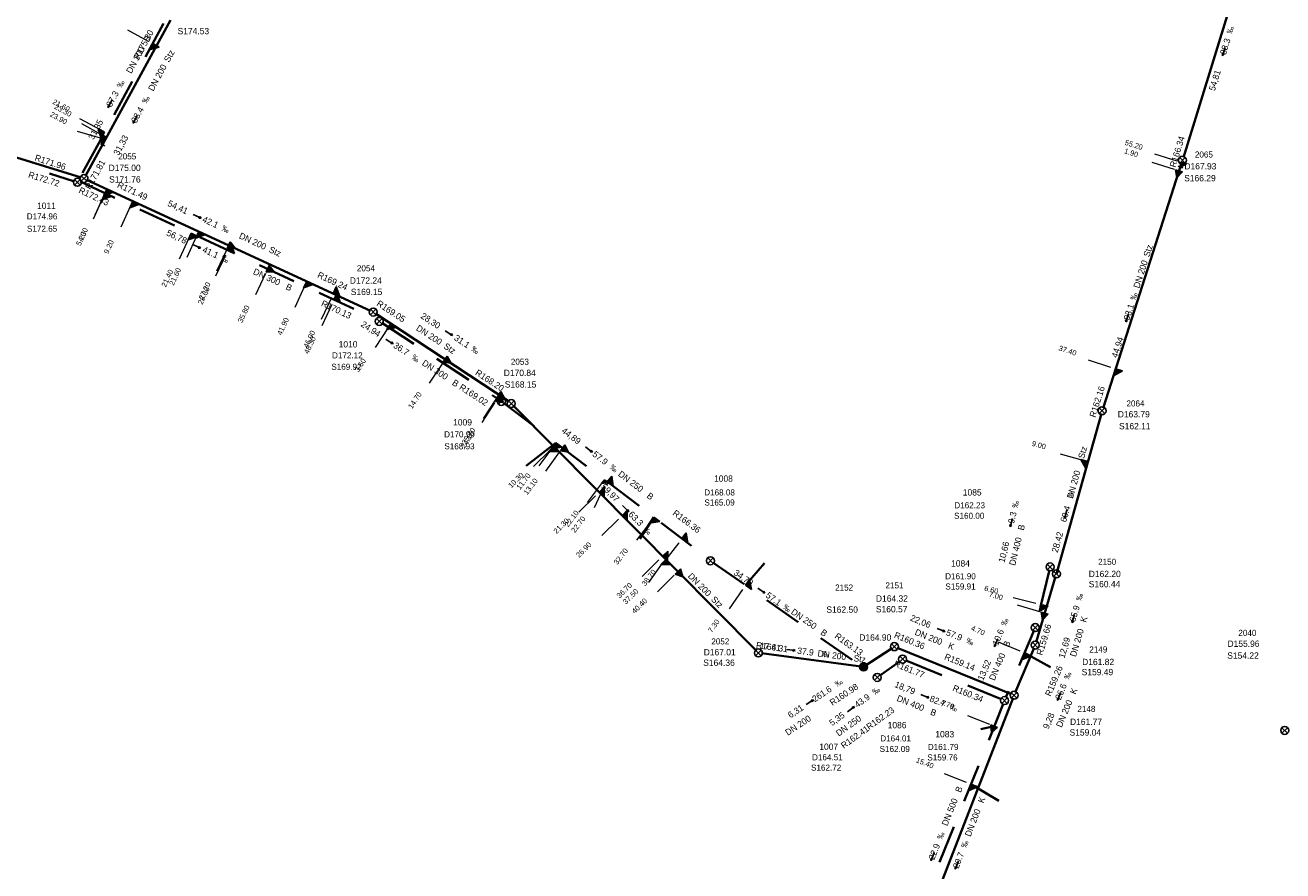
# Model space of a CAD drawing. Header units: millimetres. Extents: x 3490434 to 3491273, y 5754222 to 5754907.
# Tile 7 of 17: x 3490625 to 3490840, y 5754514 to 5754659. Entities that reach past the tile are written whole.
import ezdxf

# ---------------------------------------------------------------- set-up
doc = ezdxf.new("R2010")
doc.units = ezdxf.units.MM
for name, color, linetype in [('Default_kanal_anschluss_l', 7, 'Continuous'), ('Default_kanal_anschluss_s', 7, 'Continuous'), ('Default_kanal_anschluss_t', 7, 'Continuous'), ('Default_kanal_haltungen_l', 7, 'Continuous'), ('Default_kanal_haltungen_s', 7, 'Continuous'), ('Default_kanal_haltungen_t', 7, 'Continuous'), ('Default_kanal_schacht_s', 7, 'Continuous'), ('Default_kanal_schacht_t', 7, 'Continuous')]:
    doc.layers.add(name, color=color, linetype=linetype)
doc.styles.get("Standard").update_dxf_attribs({"font": 'ARIALN.TTF'})

# ---------------------------------------------------------------- blocks, each defined once
blk = doc.blocks.new('Schacht 1001')
at = {"color": 254, "true_color": 0xd3d3d3}
for p, q in [((0.35, 0.35), (-0.35, -0.35)), ((-0.35, 0.35), (0.35, -0.35))]:
    blk.add_line(p, q, dxfattribs=at)
blk.add_circle((0, 0), 0.5, dxfattribs=at)
blk = doc.blocks.new('Schacht 1500')
at = {"true_color": 0xd3d3d3}
h = blk.add_hatch(color=254, dxfattribs=at)
edge = h.paths.add_edge_path()
edge.add_arc((0, 0), 0.5, 0, 360)
at = {"color": 254, "true_color": 0xd3d3d3}
blk.add_circle((0, 0), 0.5, dxfattribs=at)
blk = doc.blocks.new('Fließrichtung Kanalhaltung')
at = {"true_color": 0xd3d3d3}
blk.add_hatch(color=254, dxfattribs=at).paths.add_polyline_path([(0.23, 0.5), (-0.22, 0.5), (0, 0)])
at = {"color": 254, "true_color": 0xd3d3d3}
for p, q in [((0, 0), (-0.22, 0.5)), ((0.23, 0.5), (-0.22, 0.5)), ((0, 2.15), (0, 0.5)), ((0.23, 0.5), (0, 0))]:
    blk.add_line(p, q, dxfattribs=at)
blk = doc.blocks.new('Promille Kanalhaltung')
at = {"color": 254, "true_color": 0xd3d3d3, "insert": (-1.05, 0), "char_height": 1, "attachment_point": 1, "rotation": 90}
blk.add_mtext_dynamic_manual_height_columns('‰', width=1.5118, gutter_width=12.5, heights=[0], dxfattribs=at)
blk = doc.blocks.new('Einlass links')
at = {"true_color": 0xd3d3d3}
blk.add_hatch(color=254, dxfattribs=at).paths.add_polyline_path([(0, 0.62), (0, 0), (-0.62, 0)])
at = {"color": 254, "true_color": 0xd3d3d3}
for p, q in [((-0.62, 0), (0, 0.62)), ((0, 0), (-0.62, 0)), ((0, 0.62), (0, 0))]:
    blk.add_line(p, q, dxfattribs=at)
blk = doc.blocks.new('Einlass rechts')
at = {"true_color": 0xd3d3d3}
blk.add_hatch(color=254, dxfattribs=at).paths.add_polyline_path([(0, 0.62), (0, 0), (0.62, 0)])
at = {"color": 254, "true_color": 0xd3d3d3}
for p, q in [((0, 0.62), (0, 0)), ((0.62, 0), (0, 0.62)), ((0, 0), (0.62, 0))]:
    blk.add_line(p, q, dxfattribs=at)
blk = doc.blocks.new('Einlass oben')
at = {"true_color": 0xd3d3d3}
blk.add_hatch(color=254, dxfattribs=at).paths.add_polyline_path([(0, 0.62), (-0.31, 0), (0.31, 0)])
at = {"color": 254, "true_color": 0xd3d3d3}
for p, q in [((-0.31, 0), (0, 0.62)), ((-0.31, 0), (0.31, 0)), ((0, 0.62), (0.31, 0))]:
    blk.add_line(p, q, dxfattribs=at)
blk = doc.blocks.new('Einlass links verdeckelt')
at = {"true_color": 0xd3d3d3}
blk.add_hatch(color=254, dxfattribs=at).paths.add_polyline_path([(0.62, 0), (0, 0), (0, 0.62)])
at = {"color": 254, "true_color": 0xd3d3d3}
for p, q in [((0.31, 0.62), (-0.31, 0.62)), ((0, 0), (0, 0.62)), ((0, 0.62), (0.62, 0)), ((0.62, 0), (0, 0))]:
    blk.add_line(p, q, dxfattribs=at)
blk = doc.blocks.new('Einlass rechts verdeckelt')
at = {"true_color": 0xd3d3d3}
blk.add_hatch(color=254, dxfattribs=at).paths.add_polyline_path([(-0.62, 0), (0, 0), (0, 0.62)])
at = {"color": 254, "true_color": 0xd3d3d3}
for p, q in [((0, 0.62), (-0.62, 0)), ((-0.62, 0), (0, 0)), ((-0.31, 0.62), (0.31, 0.62)), ((0, 0), (0, 0.62))]:
    blk.add_line(p, q, dxfattribs=at)

msp = doc.modelspace()

# ---------------------------------------------------------------- linework, layer by layer
at = {"layer": 'Default_kanal_anschluss_l', "color": 152, "lineweight": 13, "true_color": 0x006eb4}
for points in [[(3490642.75, 5754657.99), (3490646.26, 5754656.08)], [(3490634.54, 5754642.87), (3490638.05, 5754640.96)], [(3490638.55, 5754629.27), (3490636.86, 5754625.64)], [(3490653.24, 5754622.43), (3490651.55, 5754618.8)], [(3490659.49, 5754619.51), (3490657.8, 5754615.89)], [(3490666.29, 5754616.35), (3490664.6, 5754612.72)], [(3490677.62, 5754611.07), (3490675.93, 5754607.44)], [(3490705.45, 5754594.26), (3490703.26, 5754590.91)], [(3490715.4, 5754586.72), (3490712.98, 5754583.53)], [(3490716.51, 5754585.87), (3490714.17, 5754582.63)], [(3490723.68, 5754580.43), (3490721.26, 5754577.25)], [(3490724.16, 5754580.07), (3490722.46, 5754576.34)], [(3490732.12, 5754574.02), (3490729.71, 5754570.84)], [(3490736.9, 5754570.39), (3490734.48, 5754567.21)], [(3490747.79, 5754562.37), (3490745.5, 5754559.1)], [(3490794.02, 5754561), (3490797.9, 5754560.05)], [(3490791.47, 5754553.45), (3490795.16, 5754551.9)], [(3490786.26, 5754540.88), (3490789.97, 5754539.39)], [(3490782.27, 5754530.95), (3490785.99, 5754529.46)]]:
    msp.add_lwpolyline(points, dxfattribs=at)
at = {"layer": 'Default_kanal_anschluss_l', "color": 13, "lineweight": 13, "true_color": 0xbe6e6e}
for points in [[(3490634.87, 5754642), (3490638.38, 5754640.08)], [(3490634.15, 5754640.68), (3490638.09, 5754639.55)], [(3490817.72, 5754635.4), (3490821.52, 5754634.18)], [(3490818.17, 5754636.79), (3490821.99, 5754635.62)], [(3490638.83, 5754629.98), (3490637.16, 5754626.35)], [(3490643.28, 5754627.92), (3490641.61, 5754624.29)], [(3490654.54, 5754622.73), (3490652.87, 5754619.1)], [(3490659.63, 5754620.38), (3490657.95, 5754616.75)], [(3490672.97, 5754614.22), (3490671.3, 5754610.59)], [(3490677.51, 5754612.13), (3490675.84, 5754608.49)], [(3490687.22, 5754607.06), (3490685.03, 5754603.72)], [(3490696.5, 5754600.96), (3490694.3, 5754597.62)], [(3490806.87, 5754601.6), (3490810.68, 5754600.38)], [(3490705.69, 5754594.92), (3490703.49, 5754591.58)], [(3490714.92, 5754586.2), (3490712.08, 5754583.39)], [(3490802.08, 5754585.58), (3490805.93, 5754584.49)], [(3490722.66, 5754578.39), (3490719.82, 5754575.58)], [(3490726.6, 5754574.42), (3490723.76, 5754571.6)], [(3490733.5, 5754567.46), (3490730.66, 5754564.64)], [(3490734.07, 5754566.89), (3490731.72, 5754563.57)], [(3490736.11, 5754564.83), (3490733.27, 5754562.01)], [(3490794.72, 5754559.76), (3490798.56, 5754558.62)]]:
    msp.add_lwpolyline(points, dxfattribs=at)
at = {"layer": 'Default_kanal_anschluss_l', "color": 152, "lineweight": 40, "true_color": 0x006eb4}
for points in [[(3490715.94, 5754587.44), (3490710.84, 5754583.53)], [(3490732.67, 5754574.74), (3490730.25, 5754571.05)], [(3490748.31, 5754563.11), (3490751.58, 5754566.92)], [(3490795.99, 5754551.55), (3490800.4, 5754549.15)], [(3490790.81, 5754539.05), (3490788.54, 5754538.51)], [(3490786.82, 5754529.13), (3490791.61, 5754526.29)]]:
    msp.add_lwpolyline(points, dxfattribs=at)
at = {"layer": 'Default_kanal_haltungen_l', "color": 13, "lineweight": 40, "true_color": 0xbe6e6e}
for points in [[(3490838.95, 5754687.63), (3490823.11, 5754636.19)], [(3490650.11, 5754659.64), (3490635.55, 5754633.04)], [(3490596.44, 5754644.64), (3490634.83, 5754632.75)], [(3490822.81, 5754635.24), (3490809.39, 5754593.39)], [(3490635.76, 5754632.39), (3490684.26, 5754610)], [(3490685.13, 5754609.52), (3490707.95, 5754594.51)], [(3490708.65, 5754593.8), (3490750.17, 5754551.92)], [(3490809.1, 5754592.43), (3490801.42, 5754565.07)], [(3490801.27, 5754564.59), (3490797.94, 5754553.38)], [(3490751.02, 5754551.5), (3490768.48, 5754549.16)], [(3490768.48, 5754549.16), (3490773.34, 5754552.36)], [(3490774.22, 5754552.45), (3490793.74, 5754544.52)], [(3490797.6, 5754552.44), (3490794.4, 5754544.79)], [(3490794.02, 5754543.87), (3490778.12, 5754502.86)]]:
    msp.add_lwpolyline(points, dxfattribs=at)
at = {"layer": 'Default_kanal_haltungen_l', "color": 152, "lineweight": 40, "true_color": 0x006eb4}
for points in [[(3490648.91, 5754659.08), (3490645.81, 5754653.36)], [(3490643.54, 5754649.18), (3490640.44, 5754643.47)], [(3490638.17, 5754639.29), (3490635.06, 5754633.58)], [(3490629.41, 5754633.46), (3490633.71, 5754632.11)], [(3490634.67, 5754632.07), (3490640.56, 5754629.32)], [(3490644.87, 5754627.32), (3490650.77, 5754624.57)], [(3490655.07, 5754622.56), (3490660.97, 5754619.82)], [(3490665.28, 5754617.81), (3490671.18, 5754615.06)], [(3490675.48, 5754613.06), (3490681.38, 5754610.31)], [(3490686.18, 5754607.92), (3490691.63, 5754604.37)], [(3490695.61, 5754601.77), (3490701.05, 5754598.21)], [(3490705.03, 5754595.61), (3490706.23, 5754594.82)], [(3490707.02, 5754594.21), (3490712.2, 5754590.28)], [(3490715.99, 5754587.4), (3490721.17, 5754583.47)], [(3490724.95, 5754580.6), (3490730.13, 5754576.66)], [(3490733.92, 5754573.79), (3490739.1, 5754569.86)], [(3490742.73, 5754567.01), (3490748.07, 5754563.28)], [(3490800.23, 5754565.76), (3490798.68, 5754559.44)], [(3490751.96, 5754560.56), (3490757.29, 5754556.83)], [(3490761.18, 5754554.1), (3490766.51, 5754550.37)], [(3490797.62, 5754555.42), (3490795.09, 5754549.43)], [(3490771.22, 5754547.66), (3490774.54, 5754550.06)], [(3490775.85, 5754550.21), (3490781.87, 5754547.76)], [(3490770.41, 5754547.65), (3490770.42, 5754547.64)], [(3490786.28, 5754545.97), (3490791.87, 5754543.7)], [(3490793.25, 5754545.05), (3490792.85, 5754544.11)], [(3490792.28, 5754542.72), (3490789.86, 5754536.68)], [(3490788.09, 5754532.27), (3490785.66, 5754526.24)], [(3490783.89, 5754521.83), (3490781.47, 5754515.79)]]:
    msp.add_lwpolyline(points, dxfattribs=at)

# ---------------------------------------------------------------- block references
at = {"layer": 'Default_kanal_anschluss_s'}
for name, p, xscale, yscale, rotation in [('Einlass links', (3490647.05, 5754655.65), 2.004983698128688, 2.004983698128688, 151.5), ('Einlass rechts', (3490638.84, 5754640.53), 2.004983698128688, 2.004983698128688, 151.5), ('Einlass rechts', (3490639.17, 5754639.64), 2.004983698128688, 2.004983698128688, 151.3), ('Einlass links verdeckelt', (3490638.88, 5754639.12), 1.336655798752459, 1.336655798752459, 151.3), ('Einlass rechts verdeckelt', (3490822.85, 5754635.35), 1.336655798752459, 1.336655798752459, 162.89), ('Einlass oben', (3490822.38, 5754633.91), 2.004983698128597, 2.004983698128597, 162.22), ('Einlass rechts', (3490639.21, 5754630.8), 2.004983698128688, 2.004983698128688, 245.2199999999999), ('Einlass rechts', (3490638.93, 5754630.08), 2.004983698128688, 2.004983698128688, 245.02), ('Einlass rechts', (3490643.66, 5754628.74), 2.004983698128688, 2.004983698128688, 245.2199999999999), ('Einlass rechts', (3490653.62, 5754623.24), 2.004983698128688, 2.004983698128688, 245.02), ('Einlass rechts', (3490654.92, 5754623.55), 2.004983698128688, 2.004983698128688, 245.2199999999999), ('Einlass oben', (3490660, 5754621.2), 2.004983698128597, 2.004983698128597, 245.2199999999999), ('Einlass links', (3490659.87, 5754620.33), 2.004983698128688, 2.004983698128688, 245.02), ('Einlass oben', (3490666.67, 5754617.16), 2.004983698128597, 2.004983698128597, 245.02), ('Einlass rechts', (3490673.35, 5754615.04), 2.004983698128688, 2.004983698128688, 245.2199999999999), ('Einlass links', (3490677.89, 5754612.94), 2.004983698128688, 2.004983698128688, 245.2199999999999), ('Einlass links', (3490678, 5754611.88), 2.004983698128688, 2.004983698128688, 245.02), ('Einlass rechts', (3490687.72, 5754607.82), 2.004983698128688, 2.004983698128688, 236.67), ('Einlass oben', (3490696.99, 5754601.72), 2.004983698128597, 2.004983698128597, 236.67), ('Einlass links', (3490811.54, 5754600.1), 2.004983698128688, 2.004983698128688, 162.22), ('Einlass oben', (3490705.94, 5754595.02), 2.004983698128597, 2.004983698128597, 236.84), ('Einlass oben', (3490706.18, 5754595.67), 2.004983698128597, 2.004983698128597, 236.67), ('Einlass rechts', (3490715.56, 5754586.84), 2.004983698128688, 2.004983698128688, 224.75), ('Einlass rechts', (3490715.94, 5754587.44), 2.004983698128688, 2.004983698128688, 232.79), ('Einlass oben', (3490717.06, 5754586.59), 2.004983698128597, 2.004983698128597, 232.79), ('Einlass rechts', (3490806.8, 5754584.25), 2.004983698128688, 2.004983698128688, 164.32), ('Einlass links verdeckelt', (3490724.23, 5754581.15), 1.336655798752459, 1.336655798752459, 232.79), ('Einlass links', (3490724.7, 5754580.79), 2.004983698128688, 2.004983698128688, 232.79), ('Einlass links', (3490723.3, 5754579.03), 2.004983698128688, 2.004983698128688, 224.75), ('Einlass links', (3490727.24, 5754575.05), 2.004983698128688, 2.004983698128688, 224.75), ('Einlass rechts', (3490732.67, 5754574.74), 2.004983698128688, 2.004983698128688, 232.79), ('Einlass links', (3490737.45, 5754571.11), 2.004983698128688, 2.004983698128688, 232.79), ('Einlass links', (3490734.14, 5754568.09), 2.004983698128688, 2.004983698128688, 224.75), ('Einlass rechts', (3490734.71, 5754567.52), 2.004983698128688, 2.004983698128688, 224.75), ('Einlass oben', (3490736.75, 5754565.46), 2.004983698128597, 2.004983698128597, 224.75), ('Einlass links', (3490748.31, 5754563.11), 2.004983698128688, 2.004983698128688, 235.02), ('Einlass links', (3490798.78, 5754559.83), 2.004983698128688, 2.004983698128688, 166.25), ('Einlass oben', (3490799.42, 5754558.36), 2.004983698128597, 2.004983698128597, 163.44), ('Einlass links', (3490795.99, 5754551.55), 2.004983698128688, 2.004983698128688, 157.16), ('Einlass oben', (3490790.81, 5754539.05), 2.004983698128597, 2.004983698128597, 158.12), ('Einlass links', (3490786.82, 5754529.13), 2.004983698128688, 2.004983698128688, 158.12)]:
    msp.add_blockref(name, p, dxfattribs=dict(at, xscale=xscale, yscale=yscale, rotation=rotation))
at = {"layer": 'Default_kanal_haltungen_s'}
for name, p, xscale, yscale, rotation in [('Promille Kanalhaltung', (3490831.46, 5754657.2), 0.9867103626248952, 0.9867103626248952, 342.89), ('Fließrichtung Kanalhaltung', (3490829.82, 5754653.55), 0.6938176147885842, 0.6938176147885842, 342.91), ('Promille Kanalhaltung', (3490641.75, 5754647.97), 0.9867103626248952, 0.9867103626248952, 331.36), ('Fließrichtung Kanalhaltung', (3490639.41, 5754644.72), 0.6938176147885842, 0.6938176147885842, 331.37), ('Promille Kanalhaltung', (3490646.05, 5754645.28), 0.9867103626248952, 0.9867103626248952, 331.29), ('Fließrichtung Kanalhaltung', (3490643.7, 5754642.04), 0.6938176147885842, 0.6938176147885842, 331.28), ('Fließrichtung Kanalhaltung', (3490655.32, 5754625.83), 0.6938176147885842, 0.6938176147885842, 65.27), ('Promille Kanalhaltung', (3490658.71, 5754623.71), 0.9867103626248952, 0.9867103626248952, 245.27), ('Fließrichtung Kanalhaltung', (3490655.22, 5754620.72), 0.6938176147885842, 0.6938176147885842, 65.12000000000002), ('Promille Kanalhaltung', (3490658.61, 5754618.6), 0.9867103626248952, 0.9867103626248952, 245.1), ('Promille Kanalhaltung', (3490814.98, 5754611.72), 0.9867103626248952, 0.9867103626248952, 342.22), ('Fließrichtung Kanalhaltung', (3490813.29, 5754608.09), 0.6938176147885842, 0.6938176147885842, 342.21), ('Fließrichtung Kanalhaltung', (3490688.1, 5754604.36), 0.6938176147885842, 0.6938176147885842, 56.83), ('Fließrichtung Kanalhaltung', (3490698.28, 5754605.78), 0.6938176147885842, 0.6938176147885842, 56.65), ('Promille Kanalhaltung', (3490701.32, 5754603.18), 0.9867103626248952, 0.9867103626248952, 236.65), ('Promille Kanalhaltung', (3490691.15, 5754601.77), 0.9867103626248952, 0.9867103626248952, 236.84), ('Fließrichtung Kanalhaltung', (3490722.15, 5754585.84), 0.6938176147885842, 0.6938176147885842, 52.75), ('Promille Kanalhaltung', (3490725.01, 5754583.04), 0.9867103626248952, 0.9867103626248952, 232.76), ('Promille Kanalhaltung', (3490804.24, 5754577.92), 0.9867103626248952, 0.9867103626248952, 344.32), ('Promille Kanalhaltung', (3490794.81, 5754576.22), 0.9867103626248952, 0.9867103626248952, 346.25), ('Fließrichtung Kanalhaltung', (3490728.37, 5754575.68), 0.6938176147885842, 0.6938176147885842, 44.76), ('Fließrichtung Kanalhaltung', (3490802.81, 5754574.53), 0.6938176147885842, 0.6938176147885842, 344.32), ('Promille Kanalhaltung', (3490730.81, 5754572.51), 0.9867103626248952, 0.9867103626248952, 224.75), ('Fließrichtung Kanalhaltung', (3490793.54, 5754573.09), 0.6938176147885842, 0.6938176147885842, 346.23), ('Fließrichtung Kanalhaltung', (3490751.64, 5754561.79), 0.6938176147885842, 0.6938176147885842, 55.02), ('Promille Kanalhaltung', (3490754.61, 5754559.1), 0.9867103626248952, 0.9867103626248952, 235.01), ('Promille Kanalhaltung', (3490805.7, 5754560.36), 0.9867103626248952, 0.9867103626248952, 343.45), ('Promille Kanalhaltung', (3490792.84, 5754556.08), 0.9867103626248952, 0.9867103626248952, 337.1600000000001), ('Fließrichtung Kanalhaltung', (3490804.09, 5754556.69), 0.6938176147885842, 0.6938176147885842, 343.44), ('Fließrichtung Kanalhaltung', (3490782.42, 5754555.2), 0.6938176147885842, 0.6938176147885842, 67.91000000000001), ('Promille Kanalhaltung', (3490785.92, 5754553.24), 0.9867103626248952, 0.9867103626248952, 247.9), ('Fließrichtung Kanalhaltung', (3490790.83, 5754552.61), 0.6938176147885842, 0.6938176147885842, 337.17), ('Fließrichtung Kanalhaltung', (3490756.79, 5754551.96), 0.6938176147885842, 0.6938176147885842, 82.37), ('Promille Kanalhaltung', (3490761.28, 5754550.88), 0.9867103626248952, 0.9867103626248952, 262.37), ('Promille Kanalhaltung', (3490764.02, 5754545.66), 0.9867103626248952, 0.9867103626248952, 303.41), ('Promille Kanalhaltung', (3490803.6, 5754546.91), 0.9867103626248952, 0.9867103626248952, 337.2300000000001), ('Promille Kanalhaltung', (3490770.43, 5754544.31), 0.9867103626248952, 0.9867103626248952, 305.8), ('Fließrichtung Kanalhaltung', (3490801.61, 5754543.45), 0.6938176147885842, 0.6938176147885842, 337.24), ('Fließrichtung Kanalhaltung', (3490759.91, 5754543.55), 0.6938176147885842, 0.6938176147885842, 123.42), ('Fließrichtung Kanalhaltung', (3490779.65, 5754543.88), 0.6938176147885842, 0.6938176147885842, 67.86), ('Promille Kanalhaltung', (3490783.13, 5754541.93), 0.9867103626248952, 0.9867103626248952, 247.88), ('Fließrichtung Kanalhaltung', (3490766.92, 5754542.39), 0.6938176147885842, 0.6938176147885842, 125.79), ('Promille Kanalhaltung', (3490781.94, 5754519.59), 0.9867103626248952, 0.9867103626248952, 338.11), ('Promille Kanalhaltung', (3490786.05, 5754518.15), 0.9867103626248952, 0.9867103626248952, 338.81), ('Fließrichtung Kanalhaltung', (3490780, 5754516.09), 0.6938176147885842, 0.6938176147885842, 338.1200000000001), ('Fließrichtung Kanalhaltung', (3490784.15, 5754514.63), 0.6938176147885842, 0.6938176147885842, 338.8)]:
    msp.add_blockref(name, p, dxfattribs=dict(at, xscale=xscale, yscale=yscale, rotation=rotation))
at = {"layer": 'Default_kanal_schacht_s', "xscale": 1.367398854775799, "yscale": 1.367398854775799}
for name, p in [('Schacht 1001', (3490822.96, 5754635.71)), ('Schacht 1001', (3490635.31, 5754632.6)), ('Schacht 1001', (3490634.19, 5754631.96)), ('Schacht 1001', (3490684.71, 5754609.79)), ('Schacht 1001', (3490685.76, 5754608.2)), ('Schacht 1001', (3490706.62, 5754594.51)), ('Schacht 1001', (3490708.3, 5754594.15)), ('Schacht 1001', (3490809.23, 5754592.92)), ('Schacht 1001', (3490742.33, 5754567.3)), ('Schacht 1001', (3490800.35, 5754566.25)), ('Schacht 1001', (3490801.42, 5754565.07)), ('Schacht 1001', (3490797.81, 5754555.88)), ('Schacht 1001', (3490797.8, 5754552.9)), ('Schacht 1001', (3490750.52, 5754551.56)), ('Schacht 1001', (3490773.75, 5754552.63)), ('Schacht 1500', (3490768.48, 5754549.16)), ('Schacht 1001', (3490775.15, 5754550.5)), ('Schacht 1001', (3490770.81, 5754547.37)), ('Schacht 1001', (3490794.2, 5754544.33)), ('Schacht 1001', (3490792.56, 5754543.42)), ('Schacht 1001', (3490840.43, 5754538.31))]:
    msp.add_blockref(name, p, dxfattribs=at)

# ---------------------------------------------------------------- texts
at = {"layer": 'Default_kanal_anschluss_l', "color": 9, "true_color": 0xc0c0c0, "style": ''}
for s, height, rotation, p in [('R175.30', 1.081, 61.49, (3490644.65, 5754652.79)), ('B', 1.08, 61.36, (3490646.34, 5754655.81)), ('88.3', 1.081, 72.89, (3490830.37, 5754653.65)), ('DN 300', 1.081, 61.35, (3490643.39, 5754650.42)), ('Stz', 1.081, 61.28, (3490649.84, 5754652.35)), ('DN 200', 1.081, 61.28, (3490647.14, 5754647.42)), ('54,81', 1.081, 72.89, (3490828.47, 5754647.48)), ('87.3', 1.081, 61.36, (3490639.97, 5754644.7)), ('88.4', 1.081, 61.29, (3490644.24, 5754641.98)), ('31,35', 1.081, 61.36, (3490636.92, 5754639.13)), ('31,33', 1.081, 61.28, (3490641.21, 5754636.45)), ('R166.34', 1.081, 72.89, (3490821.77, 5754634.4)), ('R171.96', 1.081, 342.18, (3490626.8, 5754635.69)), ('R171.81', 1.081, 61.18, (3490636.39, 5754630.62)), ('R172.72', 1.081, 342.78, (3490625.7, 5754632.8)), ('R172.43', 1.081, 335.1, (3490634.3, 5754630.2)), ('R171.49', 1.081, 335.28, (3490640.88, 5754631.13)), ('54,41', 1.081, 335.26, (3490649.48, 5754627.97)), ('42.1', 1.081, 335.27, (3490655.41, 5754625.24)), ('56,78', 1.081, 335.09, (3490649.28, 5754622.93)), ('DN 200', 1.081, 335.27, (3490661.69, 5754622.43)), ('41.1', 1.081, 335.1, (3490655.43, 5754620.08)), ('Stz', 1.081, 335.27, (3490666.79, 5754620.08)), ('Stz', 1.081, 72.22, (3490817.28, 5754619.11)), ('DN 200', 1.081, 72.21, (3490815.57, 5754613.77)), ('DN 300', 1.081, 335.09, (3490664.09, 5754616.32)), ('R169.24', 1.081, 335.18, (3490675.07, 5754615.74)), ('B', 1.08, 335.1, (3490669.66, 5754613.73)), ('R170.13', 1.081, 335.02, (3490675.72, 5754610.88)), ('R169.05', 1.081, 326.63, (3490685.19, 5754610.97)), ('28,30', 1.081, 326.65, (3490692.72, 5754608.84)), ('93.1', 1.081, 72.22, (3490813.88, 5754608.3)), ('24,94', 1.081, 326.83, (3490682.5, 5754607.43)), ('DN 200', 1.081, 326.66, (3490691.93, 5754606.77)), ('31.1', 1.081, 326.65, (3490698.42, 5754605.09)), ('44,94', 1.081, 72.23, (3490811.82, 5754601.88)), ('36.7', 1.081, 326.84, (3490688.04, 5754603.81)), ('Stz', 1.081, 326.66, (3490696.62, 5754603.69)), ('DN 300', 1.081, 326.84, (3490692.94, 5754600.81)), ('R168.20', 1.081, 326.63, (3490702.04, 5754599.17)), ('B', 1.08, 326.83, (3490698.08, 5754597.45)), ('R169.02', 1.081, 326.83, (3490699.3, 5754596.67)), ('R162.16', 1.081, 72.22, (3490808.06, 5754591.7)), ('44,89', 1.081, 322.77, (3490716.78, 5754589.3)), ('57.9', 1.081, 322.76, (3490722.05, 5754585.29)), ('Stz', 1.081, 74.32, (3490806.14, 5754584.66)), ('DN 250', 1.081, 322.77, (3490726.44, 5754581.9)), ('DN 200', 1.081, 74.32, (3490804.22, 5754577.83)), ('59,97', 1.081, 314.75, (3490723.56, 5754579.82)), ('B', 1.08, 322.77, (3490731.33, 5754578.18)), ('63.3', 1.081, 314.75, (3490728.22, 5754575.12)), ('R166.36', 1.081, 323.21, (3490735.76, 5754575.22)), ('9.3', 1.081, 76.25, (3490794.17, 5754573.58)), ('60.4', 1.081, 74.32, (3490803.09, 5754573.81)), ('B', 1.08, 76.26, (3490795.84, 5754572.41)), ('10,66', 1.081, 76.26, (3490792.54, 5754566.91)), ('DN 400', 1.081, 76.25, (3490794.37, 5754566.4)), ('28.42', 1.081, 74.32, (3490801.63, 5754568.6)), ('DN 200', 1.081, 314.75, (3490738.38, 5754564.59)), ('34,79', 1.081, 325, (3490746.18, 5754565.01)), ('57.1', 1.081, 325.01, (3490751.66, 5754561.16)), ('Stz', 1.081, 314.75, (3490742.34, 5754560.6)), ('DN 250', 1.081, 325, (3490755.98, 5754558.34)), ('22,06', 1.081, 337.9, (3490776.34, 5754557.13)), ('65.9', 1.081, 73.45, (3490804.64, 5754556.79)), ('K', 1.08, 73.45, (3490806.49, 5754556.69)), ('B', 1.08, 324.98, (3490761.02, 5754554.82)), ('DN 200', 1.081, 337.91, (3490777.13, 5754554.7)), ('57.9', 1.081, 337.9, (3490782.47, 5754554.64)), ('10.6', 1.081, 67.16, (3490791.42, 5754552.72)), ('R159.66', 1.081, 73.45, (3490799.03, 5754551.07)), ('DN 200', 1.081, 73.44, (3490804.74, 5754550.81)), ('R164.31', 1.081, 352.37, (3490750.06, 5754552.38)), ('R163.13', 1.081, 324.4, (3490763.43, 5754554.19)), ('R160.36', 1.081, 337.97, (3490773.6, 5754554.19)), ('B', 1.08, 67.12, (3490793.25, 5754552.44)), ('12,69', 1.081, 73.44, (3490802.79, 5754550.57)), ('17.61', 1.081, 352.37, (3490750.69, 5754552.3)), ('37.9', 1.081, 352.37, (3490757.1, 5754551.44)), ('DN 200', 1.081, 352.37, (3490760.57, 5754550.98)), ('Stz', 1.081, 352.37, (3490766.72, 5754550.15)), ('R159.14', 1.081, 337.92, (3490782.18, 5754550.5)), ('K', 1.08, 337.91, (3490782.82, 5754552.39)), ('DN 400', 1.081, 67.17, (3490790.85, 5754546.74)), ('R161.77', 1.081, 337.85, (3490773.55, 5754549.3)), ('13,52', 1.081, 67.16, (3490788.91, 5754546.75)), ('R159.26', 1.081, 67.23, (3490800.44, 5754544.05)), ('261.6', 1.081, 33.41, (3490760.15, 5754543.11)), ('R160.98', 1.081, 33.42, (3490763.15, 5754542.5)), ('18,79', 1.081, 337.87, (3490773.68, 5754545.77)), ('R160.34', 1.081, 337.85, (3490783.59, 5754545.14)), ('26.6', 1.081, 67.23, (3490802.15, 5754543.44)), ('K', 1.08, 67.25, (3490804.69, 5754544.39)), ('6,31', 1.081, 33.42, (3490755.99, 5754540.36)), ('43.9', 1.081, 35.8, (3490767.41, 5754542.13)), ('DN 400', 1.081, 337.87, (3490774.04, 5754543.41)), ('82.7', 1.081, 337.88, (3490779.65, 5754543.34)), ('DN 200', 1.081, 67.23, (3490802.31, 5754538.73)), ('DN 200', 1.081, 33.41, (3490755.54, 5754537.39)), ('5,35', 1.081, 35.8, (3490763.1, 5754539.03)), ('DN 250', 1.081, 35.8, (3490764.24, 5754537.25)), ('R162.23', 1.081, 35.81, (3490769.44, 5754538.36)), ('B', 1.08, 337.83, (3490779.77, 5754541.08)), ('9,28', 1.081, 67.23, (3490800.06, 5754538.46)), ('R162.41', 1.081, 35.81, (3490765.1, 5754535.15)), ('B', 1.08, 68.12, (3490785.08, 5754527.61)), ('DN 500', 1.081, 68.13, (3490782.79, 5754521.91)), ('K', 1.08, 68.83, (3490788.97, 5754525.81)), ('DN 200', 1.081, 68.8, (3490786.75, 5754520.08)), ('22.9', 1.081, 68.11, (3490780.54, 5754516.1)), ('20.7', 1.081, 68.81, (3490784.69, 5754514.64))]:
    msp.add_text(s, height=height, rotation=rotation, dxfattribs=at).set_placement(p)
at = {"layer": 'Default_kanal_anschluss_l', "color": 13, "true_color": 0xbe6e6e, "style": ''}
for s, height, p in [('S174.53', 1.081, (3490651.3, 5754657.24)), ('2065', 1.036, (3490825.08, 5754636.18)), ('2055', 1.036, (3490641.16, 5754635.86)), ('D167.93', 1.081, (3490823.29, 5754634.15)), ('D175.00', 1.081, (3490639.52, 5754633.88)), ('S171.76', 1.081, (3490639.6, 5754631.91)), ('S166.29', 1.081, (3490823.25, 5754632.12)), ('2054', 1.036, (3490681.93, 5754616.75)), ('D172.24', 1.081, (3490680.72, 5754614.64)), ('S169.15', 1.081, (3490680.89, 5754612.69)), ('2053', 1.036, (3490708.23, 5754600.78)), ('D170.84', 1.081, (3490707.02, 5754598.86)), ('S168.15', 1.081, (3490707.19, 5754596.89)), ('2064', 1.036, (3490813.39, 5754593.66)), ('D163.79', 1.081, (3490811.91, 5754591.79)), ('S162.11', 1.081, (3490812.12, 5754589.76)), ('2150', 1.036, (3490808.55, 5754566.61)), ('D162.20', 1.081, (3490806.95, 5754564.51)), ('2152', 1.036, (3490763.62, 5754562.21)), ('2151', 1.036, (3490772.22, 5754562.58)), ('S160.44', 1.081, (3490806.95, 5754562.78)), ('D164.32', 1.081, (3490770.59, 5754560.32)), ('S162.50', 1.081, (3490762.13, 5754558.42)), ('S160.57', 1.081, (3490770.59, 5754558.49)), ('2040', 1.036, (3490832.5, 5754554.47)), ('2052', 1.036, (3490742.47, 5754553.01)), ('D164.90', 1.081, (3490767.75, 5754553.66)), ('D155.96', 1.081, (3490830.65, 5754552.6)), ('D167.01', 1.081, (3490741.17, 5754551.14)), ('2149', 1.036, (3490807.04, 5754551.63)), ('S154.22', 1.081, (3490830.61, 5754550.57)), ('S164.36', 1.081, (3490741.09, 5754549.35)), ('D161.82', 1.081, (3490805.82, 5754549.48)), ('S159.49', 1.081, (3490805.74, 5754547.75)), ('2148', 1.036, (3490805.01, 5754541.48)), ('S159.04', 1.081, (3490803.67, 5754537.44)), ('D161.77', 1.081, (3490803.75, 5754539.26))]:
    msp.add_text(s, height=height, dxfattribs=at).set_placement(p)
at = {"layer": 'Default_kanal_anschluss_l', "color": 152, "true_color": 0x006eb4, "style": ''}
for s, rotation, p in [('21.60', 331.49, (3490629.84, 5754645.42)), ('5.20', 65.03, (3490634.71, 5754621.02)), ('21.40', 65.03, (3490649.29, 5754613.96)), ('28.30', 65.03, (3490655.52, 5754610.98)), ('35.80', 65.03, (3490662.33, 5754607.85)), ('48.30', 65.03, (3490673.65, 5754602.54)), ('24.10', 56.85, (3490700.34, 5754586.44)), ('11.70', 52.8, (3490709.81, 5754579.36)), ('13.10', 52.8, (3490711.03, 5754578.48)), ('22.10', 52.8, (3490718.03, 5754572.99)), ('22.70', 52.8, (3490719.16, 5754572)), ('32.70', 52.8, (3490726.43, 5754566.53)), ('38.70', 52.8, (3490731.21, 5754562.9)), ('6.60', 346.25, (3490789.03, 5754562.22)), ('7.30', 55.02, (3490742.57, 5754554.92)), ('4.70', 337.16, (3490786.74, 5754555.45)), ('4.70', 338.12, (3490781.49, 5754542.8)), ('15.40', 338.12, (3490777.35, 5754532.93))]:
    msp.add_text(s, height=0.901, rotation=rotation, dxfattribs=at).set_placement(p)
at = {"layer": 'Default_kanal_anschluss_l', "color": 13, "true_color": 0xbe6e6e, "style": ''}
for s, rotation, p in [('23.90', 331.3, (3490629.4, 5754643.28)), ('23.30', 331.3, (3490630.15, 5754644.58)), ('1.90', 342.22, (3490812.92, 5754636.94)), ('55.20', 342.89, (3490813.03, 5754638.37)), ('4.30', 65.23, (3490635.02, 5754621.72)), ('9.20', 65.23, (3490639.45, 5754619.63)), ('21.60', 65.23, (3490650.63, 5754614.25)), ('27.20', 65.23, (3490655.67, 5754611.8)), ('41.90', 65.23, (3490669.06, 5754605.74)), ('46.90', 65.23, (3490673.55, 5754603.55)), ('37.40', 342.22, (3490801.72, 5754603.25)), ('3.60', 56.67, (3490682.22, 5754599.46)), ('14.70', 56.67, (3490691.36, 5754593.16)), ('25.70', 56.67, (3490700.52, 5754587.06)), ('9.00', 344.32, (3490797.14, 5754586.96)), ('10.30', 44.75, (3490708.31, 5754579.65)), ('21.30', 44.75, (3490716.05, 5754571.84)), ('26.90', 44.75, (3490719.89, 5754567.76)), ('36.70', 44.75, (3490726.82, 5754560.83)), ('37.50', 44.75, (3490727.9, 5754559.79)), ('7.00', 343.44, (3490789.8, 5754561.22)), ('40.40', 44.75, (3490729.4, 5754558.18))]:
    msp.add_text(s, height=0.901, rotation=rotation, dxfattribs=at).set_placement(p)
at = {"layer": 'Default_kanal_anschluss_l', "color": 152, "true_color": 0x006eb4, "style": ''}
for s, height, p in [('D174.96', 1.036, (3490625.53, 5754625.61)), ('1011', 1.081, (3490627.29, 5754627.4)), ('S172.65', 1.036, (3490625.57, 5754623.5)), ('D172.12', 1.036, (3490677.68, 5754601.87)), ('1010', 1.081, (3490678.81, 5754603.74)), ('S169.92', 1.036, (3490677.56, 5754599.92)), ('1009', 1.081, (3490698.37, 5754590.41)), ('D170.90', 1.036, (3490696.83, 5754588.38)), ('S168.93', 1.036, (3490696.87, 5754586.34)), ('1008', 1.081, (3490742.94, 5754580.8)), ('D168.08', 1.036, (3490741.26, 5754578.46)), ('1085', 1.081, (3490785.43, 5754578.45)), ('S165.09', 1.036, (3490741.3, 5754576.74)), ('D162.23', 1.036, (3490783.99, 5754576.26)), ('S160.00', 1.036, (3490783.95, 5754574.47)), ('1084', 1.081, (3490783.43, 5754566.31)), ('D161.90', 1.036, (3490782.42, 5754564.14)), ('S159.91', 1.036, (3490782.46, 5754562.39)), ('1086', 1.081, (3490772.6, 5754538.69)), ('D164.01', 1.036, (3490771.34, 5754536.44)), ('1083', 1.081, (3490780.74, 5754537.14)), ('D164.51', 1.036, (3490759.68, 5754533.22)), ('1007', 1.081, (3490760.92, 5754535)), ('S162.09', 1.036, (3490771.22, 5754534.64)), ('S159.76', 1.036, (3490779.38, 5754533.19)), ('D161.79', 1.036, (3490779.46, 5754534.99)), ('S162.72', 1.036, (3490759.51, 5754531.45))]:
    msp.add_text(s, height=height, dxfattribs=at).set_placement(p)
at = {"layer": 'Default_kanal_anschluss_t', "color": 152, "true_color": 0x006eb4, "style": ''}
for s, rotation, p in [('21.60', 331.49, (3490629.84, 5754645.42)), ('5.20', 65.03, (3490634.71, 5754621.02)), ('21.40', 65.03, (3490649.29, 5754613.96)), ('28.30', 65.03, (3490655.52, 5754610.98)), ('35.80', 65.03, (3490662.33, 5754607.85)), ('48.30', 65.03, (3490673.65, 5754602.54)), ('24.10', 56.85, (3490700.34, 5754586.44)), ('11.70', 52.8, (3490709.81, 5754579.36)), ('13.10', 52.8, (3490711.03, 5754578.48)), ('22.10', 52.8, (3490718.03, 5754572.99)), ('22.70', 52.8, (3490719.16, 5754572)), ('32.70', 52.8, (3490726.43, 5754566.53)), ('38.70', 52.8, (3490731.21, 5754562.9)), ('6.60', 346.25, (3490789.03, 5754562.22)), ('7.30', 55.02, (3490742.57, 5754554.92)), ('4.70', 337.16, (3490786.74, 5754555.45)), ('4.70', 338.12, (3490781.49, 5754542.8)), ('15.40', 338.12, (3490777.35, 5754532.93))]:
    msp.add_text(s, height=0.901, rotation=rotation, dxfattribs=at).set_placement(p)
at = {"layer": 'Default_kanal_anschluss_t', "color": 13, "true_color": 0xbe6e6e, "style": ''}
for s, rotation, p in [('23.90', 331.3, (3490629.4, 5754643.28)), ('23.30', 331.3, (3490630.15, 5754644.58)), ('1.90', 342.22, (3490812.92, 5754636.94)), ('55.20', 342.89, (3490813.03, 5754638.37)), ('4.30', 65.23, (3490635.02, 5754621.72)), ('9.20', 65.23, (3490639.45, 5754619.63)), ('21.60', 65.23, (3490650.63, 5754614.25)), ('27.20', 65.23, (3490655.67, 5754611.8)), ('41.90', 65.23, (3490669.06, 5754605.74)), ('46.90', 65.23, (3490673.55, 5754603.55)), ('37.40', 342.22, (3490801.72, 5754603.25)), ('3.60', 56.67, (3490682.22, 5754599.46)), ('14.70', 56.67, (3490691.36, 5754593.16)), ('25.70', 56.67, (3490700.52, 5754587.06)), ('9.00', 344.32, (3490797.14, 5754586.96)), ('10.30', 44.75, (3490708.31, 5754579.65)), ('21.30', 44.75, (3490716.05, 5754571.84)), ('26.90', 44.75, (3490719.89, 5754567.76)), ('36.70', 44.75, (3490726.82, 5754560.83)), ('37.50', 44.75, (3490727.9, 5754559.79)), ('7.00', 343.44, (3490789.8, 5754561.22)), ('40.40', 44.75, (3490729.4, 5754558.18))]:
    msp.add_text(s, height=0.901, rotation=rotation, dxfattribs=at).set_placement(p)
at = {"layer": 'Default_kanal_haltungen_t', "color": 9, "true_color": 0xc0c0c0, "style": ''}
for s, height, rotation, p in [('R175.30', 1.081, 61.49, (3490644.65, 5754652.79)), ('B', 1.08, 61.36, (3490646.34, 5754655.81)), ('88.3', 1.081, 72.89, (3490830.37, 5754653.65)), ('DN 300', 1.081, 61.35, (3490643.39, 5754650.42)), ('Stz', 1.081, 61.28, (3490649.84, 5754652.35)), ('DN 200', 1.081, 61.28, (3490647.14, 5754647.42)), ('54,81', 1.081, 72.89, (3490828.47, 5754647.48)), ('87.3', 1.081, 61.36, (3490639.97, 5754644.7)), ('88.4', 1.081, 61.29, (3490644.24, 5754641.98)), ('31,35', 1.081, 61.36, (3490636.92, 5754639.13)), ('31,33', 1.081, 61.28, (3490641.21, 5754636.45)), ('R166.34', 1.081, 72.89, (3490821.77, 5754634.4)), ('R171.96', 1.081, 342.18, (3490626.8, 5754635.69)), ('R171.81', 1.081, 61.18, (3490636.39, 5754630.62)), ('R172.72', 1.081, 342.78, (3490625.7, 5754632.8)), ('R172.43', 1.081, 335.1, (3490634.3, 5754630.2)), ('R171.49', 1.081, 335.28, (3490640.88, 5754631.13)), ('54,41', 1.081, 335.26, (3490649.48, 5754627.97)), ('42.1', 1.081, 335.27, (3490655.41, 5754625.24)), ('56,78', 1.081, 335.09, (3490649.28, 5754622.93)), ('DN 200', 1.081, 335.27, (3490661.69, 5754622.43)), ('41.1', 1.081, 335.1, (3490655.43, 5754620.08)), ('Stz', 1.081, 335.27, (3490666.79, 5754620.08)), ('Stz', 1.081, 72.22, (3490817.28, 5754619.11)), ('DN 200', 1.081, 72.21, (3490815.57, 5754613.77)), ('DN 300', 1.081, 335.09, (3490664.09, 5754616.32)), ('R169.24', 1.081, 335.18, (3490675.07, 5754615.74)), ('B', 1.08, 335.1, (3490669.66, 5754613.73)), ('R170.13', 1.081, 335.02, (3490675.72, 5754610.88)), ('R169.05', 1.081, 326.63, (3490685.19, 5754610.97)), ('28,30', 1.081, 326.65, (3490692.72, 5754608.84)), ('93.1', 1.081, 72.22, (3490813.88, 5754608.3)), ('24,94', 1.081, 326.83, (3490682.5, 5754607.43)), ('DN 200', 1.081, 326.66, (3490691.93, 5754606.77)), ('31.1', 1.081, 326.65, (3490698.42, 5754605.09)), ('44,94', 1.081, 72.23, (3490811.82, 5754601.88)), ('36.7', 1.081, 326.84, (3490688.04, 5754603.81)), ('Stz', 1.081, 326.66, (3490696.62, 5754603.69)), ('DN 300', 1.081, 326.84, (3490692.94, 5754600.81)), ('R168.20', 1.081, 326.63, (3490702.04, 5754599.17)), ('B', 1.08, 326.83, (3490698.08, 5754597.45)), ('R169.02', 1.081, 326.83, (3490699.3, 5754596.67)), ('R162.16', 1.081, 72.22, (3490808.06, 5754591.7)), ('44,89', 1.081, 322.77, (3490716.78, 5754589.3)), ('57.9', 1.081, 322.76, (3490722.05, 5754585.29)), ('Stz', 1.081, 74.32, (3490806.14, 5754584.66)), ('DN 250', 1.081, 322.77, (3490726.44, 5754581.9)), ('DN 200', 1.081, 74.32, (3490804.22, 5754577.83)), ('59,97', 1.081, 314.75, (3490723.56, 5754579.82)), ('B', 1.08, 322.77, (3490731.33, 5754578.18)), ('63.3', 1.081, 314.75, (3490728.22, 5754575.12)), ('R166.36', 1.081, 323.21, (3490735.76, 5754575.22)), ('9.3', 1.081, 76.25, (3490794.17, 5754573.58)), ('60.4', 1.081, 74.32, (3490803.09, 5754573.81)), ('B', 1.08, 76.26, (3490795.84, 5754572.41)), ('10,66', 1.081, 76.26, (3490792.54, 5754566.91)), ('DN 400', 1.081, 76.25, (3490794.37, 5754566.4)), ('28.42', 1.081, 74.32, (3490801.63, 5754568.6)), ('DN 200', 1.081, 314.75, (3490738.38, 5754564.59)), ('34,79', 1.081, 325, (3490746.18, 5754565.01)), ('57.1', 1.081, 325.01, (3490751.66, 5754561.16)), ('Stz', 1.081, 314.75, (3490742.34, 5754560.6)), ('DN 250', 1.081, 325, (3490755.98, 5754558.34)), ('22,06', 1.081, 337.9, (3490776.34, 5754557.13)), ('65.9', 1.081, 73.45, (3490804.64, 5754556.79)), ('K', 1.08, 73.45, (3490806.49, 5754556.69)), ('B', 1.08, 324.98, (3490761.02, 5754554.82)), ('DN 200', 1.081, 337.91, (3490777.13, 5754554.7)), ('57.9', 1.081, 337.9, (3490782.47, 5754554.64)), ('10.6', 1.081, 67.16, (3490791.42, 5754552.72)), ('R159.66', 1.081, 73.45, (3490799.03, 5754551.07)), ('DN 200', 1.081, 73.44, (3490804.74, 5754550.81)), ('R164.31', 1.081, 352.37, (3490750.06, 5754552.38)), ('R163.13', 1.081, 324.4, (3490763.43, 5754554.19)), ('R160.36', 1.081, 337.97, (3490773.6, 5754554.19)), ('B', 1.08, 67.12, (3490793.25, 5754552.44)), ('12,69', 1.081, 73.44, (3490802.79, 5754550.57)), ('17.61', 1.081, 352.37, (3490750.69, 5754552.3)), ('37.9', 1.081, 352.37, (3490757.1, 5754551.44)), ('DN 200', 1.081, 352.37, (3490760.57, 5754550.98)), ('Stz', 1.081, 352.37, (3490766.72, 5754550.15)), ('R159.14', 1.081, 337.92, (3490782.18, 5754550.5)), ('K', 1.08, 337.91, (3490782.82, 5754552.39)), ('DN 400', 1.081, 67.17, (3490790.85, 5754546.74)), ('R161.77', 1.081, 337.85, (3490773.55, 5754549.3)), ('13,52', 1.081, 67.16, (3490788.91, 5754546.75)), ('R159.26', 1.081, 67.23, (3490800.44, 5754544.05)), ('261.6', 1.081, 33.41, (3490760.15, 5754543.11)), ('R160.98', 1.081, 33.42, (3490763.15, 5754542.5)), ('18,79', 1.081, 337.87, (3490773.68, 5754545.77)), ('R160.34', 1.081, 337.85, (3490783.59, 5754545.14)), ('26.6', 1.081, 67.23, (3490802.15, 5754543.44)), ('K', 1.08, 67.25, (3490804.69, 5754544.39)), ('6,31', 1.081, 33.42, (3490755.99, 5754540.36)), ('43.9', 1.081, 35.8, (3490767.41, 5754542.13)), ('DN 400', 1.081, 337.87, (3490774.04, 5754543.41)), ('82.7', 1.081, 337.88, (3490779.65, 5754543.34)), ('DN 200', 1.081, 67.23, (3490802.31, 5754538.73)), ('DN 200', 1.081, 33.41, (3490755.54, 5754537.39)), ('5,35', 1.081, 35.8, (3490763.1, 5754539.03)), ('DN 250', 1.081, 35.8, (3490764.24, 5754537.25)), ('R162.23', 1.081, 35.81, (3490769.44, 5754538.36)), ('B', 1.08, 337.83, (3490779.77, 5754541.08)), ('9,28', 1.081, 67.23, (3490800.06, 5754538.46)), ('R162.41', 1.081, 35.81, (3490765.1, 5754535.15)), ('B', 1.08, 68.12, (3490785.08, 5754527.61)), ('DN 500', 1.081, 68.13, (3490782.79, 5754521.91)), ('K', 1.08, 68.83, (3490788.97, 5754525.81)), ('DN 200', 1.081, 68.8, (3490786.75, 5754520.08)), ('22.9', 1.081, 68.11, (3490780.54, 5754516.1)), ('20.7', 1.081, 68.81, (3490784.69, 5754514.64))]:
    msp.add_text(s, height=height, rotation=rotation, dxfattribs=at).set_placement(p)
at = {"layer": 'Default_kanal_schacht_t', "color": 13, "true_color": 0xbe6e6e, "style": ''}
for s, height, p in [('S174.53', 1.081, (3490651.3, 5754657.24)), ('2065', 1.036, (3490825.08, 5754636.18)), ('2055', 1.036, (3490641.16, 5754635.86)), ('D167.93', 1.081, (3490823.29, 5754634.15)), ('D175.00', 1.081, (3490639.52, 5754633.88)), ('S171.76', 1.081, (3490639.6, 5754631.91)), ('S166.29', 1.081, (3490823.25, 5754632.12)), ('2054', 1.036, (3490681.93, 5754616.75)), ('D172.24', 1.081, (3490680.72, 5754614.64)), ('S169.15', 1.081, (3490680.89, 5754612.69)), ('2053', 1.036, (3490708.23, 5754600.78)), ('D170.84', 1.081, (3490707.02, 5754598.86)), ('S168.15', 1.081, (3490707.19, 5754596.89)), ('2064', 1.036, (3490813.39, 5754593.66)), ('D163.79', 1.081, (3490811.91, 5754591.79)), ('S162.11', 1.081, (3490812.12, 5754589.76)), ('2150', 1.036, (3490808.55, 5754566.61)), ('D162.20', 1.081, (3490806.95, 5754564.51)), ('2152', 1.036, (3490763.62, 5754562.21)), ('2151', 1.036, (3490772.22, 5754562.58)), ('S160.44', 1.081, (3490806.95, 5754562.78)), ('D164.32', 1.081, (3490770.59, 5754560.32)), ('S162.50', 1.081, (3490762.13, 5754558.42)), ('S160.57', 1.081, (3490770.59, 5754558.49)), ('2040', 1.036, (3490832.5, 5754554.47)), ('2052', 1.036, (3490742.47, 5754553.01)), ('D164.90', 1.081, (3490767.75, 5754553.66)), ('D155.96', 1.081, (3490830.65, 5754552.6)), ('D167.01', 1.081, (3490741.17, 5754551.14)), ('2149', 1.036, (3490807.04, 5754551.63)), ('S154.22', 1.081, (3490830.61, 5754550.57)), ('S164.36', 1.081, (3490741.09, 5754549.35)), ('D161.82', 1.081, (3490805.82, 5754549.48)), ('S159.49', 1.081, (3490805.74, 5754547.75)), ('2148', 1.036, (3490805.01, 5754541.48)), ('S159.04', 1.081, (3490803.67, 5754537.44)), ('D161.77', 1.081, (3490803.75, 5754539.26))]:
    msp.add_text(s, height=height, dxfattribs=at).set_placement(p)
at = {"layer": 'Default_kanal_schacht_t', "color": 152, "true_color": 0x006eb4, "style": ''}
for s, height, p in [('D174.96', 1.036, (3490625.53, 5754625.61)), ('1011', 1.081, (3490627.29, 5754627.4)), ('S172.65', 1.036, (3490625.57, 5754623.5)), ('D172.12', 1.036, (3490677.68, 5754601.87)), ('1010', 1.081, (3490678.81, 5754603.74)), ('S169.92', 1.036, (3490677.56, 5754599.92)), ('1009', 1.081, (3490698.37, 5754590.41)), ('D170.90', 1.036, (3490696.83, 5754588.38)), ('S168.93', 1.036, (3490696.87, 5754586.34)), ('1008', 1.081, (3490742.94, 5754580.8)), ('D168.08', 1.036, (3490741.26, 5754578.46)), ('1085', 1.081, (3490785.43, 5754578.45)), ('S165.09', 1.036, (3490741.3, 5754576.74)), ('D162.23', 1.036, (3490783.99, 5754576.26)), ('S160.00', 1.036, (3490783.95, 5754574.47)), ('1084', 1.081, (3490783.43, 5754566.31)), ('D161.90', 1.036, (3490782.42, 5754564.14)), ('S159.91', 1.036, (3490782.46, 5754562.39)), ('1086', 1.081, (3490772.6, 5754538.69)), ('D164.01', 1.036, (3490771.34, 5754536.44)), ('1083', 1.081, (3490780.74, 5754537.14)), ('D164.51', 1.036, (3490759.68, 5754533.22)), ('1007', 1.081, (3490760.92, 5754535)), ('S162.09', 1.036, (3490771.22, 5754534.64)), ('S159.76', 1.036, (3490779.38, 5754533.19)), ('D161.79', 1.036, (3490779.46, 5754534.99)), ('S162.72', 1.036, (3490759.51, 5754531.45))]:
    msp.add_text(s, height=height, dxfattribs=at).set_placement(p)

doc.saveas('drawing.dxf')
